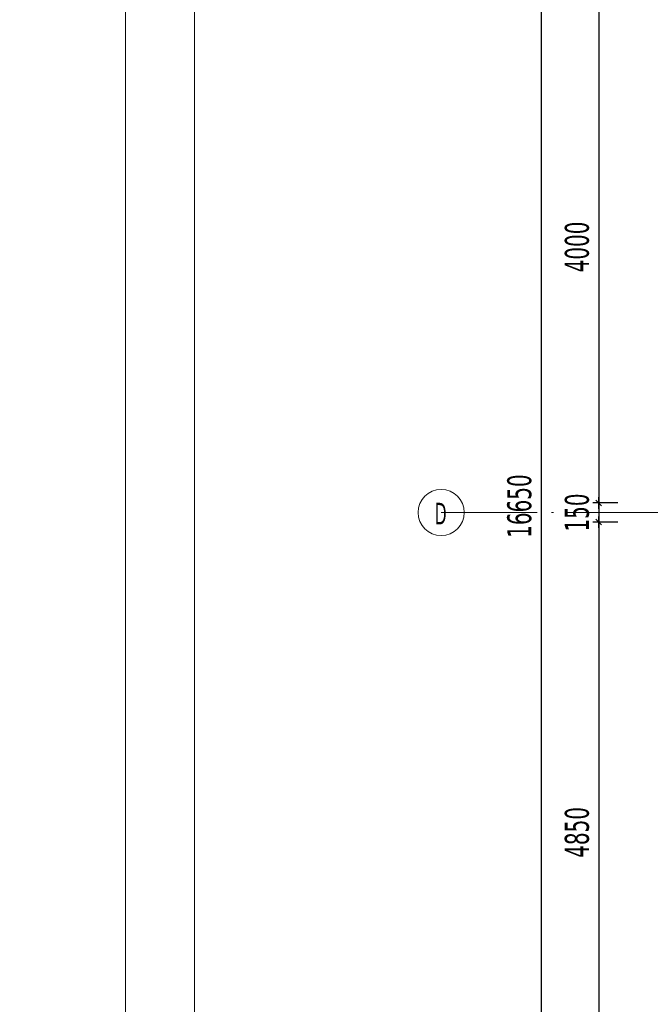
# Model space of a CAD drawing. Header units: millimetres. Extents: x 0 to 1517, y -116 to 725.
# Tile 4 of 256: x 317 to 382, y -13 to 90. Entities that reach past the tile are written whole.
import ezdxf

# ---------------------------------------------------------------- set-up
doc = ezdxf.new("R2010")
doc.units = ezdxf.units.MM
doc.linetypes.add('CADWORK_5', pattern=[13.2, 10, -1.5, 0.2, -1.5])
doc.layers.add('Ech.1_1', color=7, linetype='Continuous')
doc.layers.add('Ech.1_75', color=7, linetype='Continuous')
doc.styles.add('tahoma-', font='txt', dxfattribs={"height": 1})
doc.styles.add('tahoma-z-r', font='txt', dxfattribs={"width": 0.704918})
doc.dimstyles.new('ISO-25', dxfattribs={"dimtxt": 2.5, "dimasz": 2.5, "dimexe": 1.25, "dimexo": 0.625, "dimtad": 1, "dimtxsty": 'Standard', "dimcen": 2.5, "dimadec": 0, "dimazin": 0, "dimtfac": 1, "dimtmove": 0, "dimatfit": 3, "dimfxl": 1, "dimarcsym": 0})

# ---------------------------------------------------------------- blocks, each defined once
blk = doc.blocks.new('cw-dimension-symbol5')
at = {"linetype": 'Continuous', "lineweight": -2}
blk.add_hatch(color=0, dxfattribs=at).paths.add_polyline_path([(0, 0), (-1, 0.25), (-1, -0.25)])
at = {"color": 0, "linetype": 'Continuous', "lineweight": -2}
for p, q in [((0, 0), (-1, 0.25)), ((-1, 0.25), (-1, -0.25)), ((-1, -0.25), (0, 0))]:
    blk.add_line(p, q, dxfattribs=at)
blk = doc.blocks.new('*D111')
at = {"layer": 'Defpoints', "color": 0}
for p in [(388.24, 37.32), (591.57, -69.34), (591.57, -69.34)]:
    blk.add_point(p, dxfattribs=at)
at = {"layer": 'Ech.1_75', "color": 0, "linetype": 'Continuous', "lineweight": -2}
for p, q in [((388.24, 37.32), (388.52, 37.85)), ((389.3, 36.76), (590.51, -68.79)), ((591.57, -69.34), (591.85, -68.81))]:
    blk.add_line(p, q, dxfattribs=at)
at = {"layer": 'Ech.1_75', "color": 0, "lineweight": -2, "xscale": 1.200000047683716, "yscale": 1.200000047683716, "zscale": 1.200000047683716}
for p, rotation in [((388.24, 37.32), 152.3189384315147), ((591.57, -69.34), 332.3189384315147)]:
    blk.add_blockref('cw-dimension-symbol5', p, dxfattribs=dict(at, rotation=rotation))
blk = doc.blocks.new('*D112')
at = {"layer": 'Defpoints', "color": 0}
for p in [(388.24, 147.99), (479.57, 37.32), (479.57, 37.32)]:
    blk.add_point(p, dxfattribs=at)
at = {"layer": 'Ech.1_75', "color": 0, "linetype": 'Continuous', "lineweight": -2}
for p, q in [((388.24, 147.99), (388.7, 148.37)), ((389.01, 147.06), (478.81, 38.25)), ((479.57, 37.32), (480.04, 37.7))]:
    blk.add_line(p, q, dxfattribs=at)
at = {"layer": 'Ech.1_75', "color": 0, "lineweight": -2, "xscale": 1.200000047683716, "yscale": 1.200000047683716, "zscale": 1.200000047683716}
for p, rotation in [((388.24, 147.99), 129.5328984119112), ((479.57, 37.32), 309.5328984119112)]:
    blk.add_blockref('cw-dimension-symbol5', p, dxfattribs=dict(at, rotation=rotation))
blk = doc.blocks.new('cw-dimension-symbol2')
at = {"color": 0, "linetype": 'Continuous', "lineweight": -2}
for p, q in [((-1, 0), (1, 0)), ((-0.5, -0.5), (0.5, 0.5))]:
    blk.add_line(p, q, dxfattribs=at)
blk = doc.blocks.new('*D159')
at = {"layer": 'Defpoints', "color": 0}
for p in [(378.98, 92.66), (376.98, 39.32), (378.98, 39.32)]:
    blk.add_point(p, dxfattribs=at)
at = {"layer": 'Ech.1_75', "color": 0, "linetype": 'Continuous', "lineweight": -2}
for p, q in [((378.98, 92.66), (376.38, 92.66)), ((376.98, 92.06), (376.98, 39.92)), ((378.98, 39.32), (376.38, 39.32))]:
    blk.add_line(p, q, dxfattribs=at)
at = {"layer": 'Ech.1_75', "color": 0, "lineweight": -2, "xscale": 0.6000000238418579, "yscale": 0.6000000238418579, "zscale": 0.6000000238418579}
for p, rotation in [((376.98, 92.66), 90), ((376.98, 39.32), 270)]:
    blk.add_blockref('cw-dimension-symbol2', p, dxfattribs=dict(at, rotation=rotation))
at = {"layer": 'Ech.1_75', "color": 7, "linetype": 'Continuous', "lineweight": 5, "insert": (374.73, 65.99), "char_height": 2.5, "attachment_point": 5, "rotation": 90, "style": 'tahoma-z-r'}
blk.add_mtext('4000', dxfattribs=at)
blk = doc.blocks.new('*D160')
at = {"layer": 'Defpoints', "color": 0}
for p in [(378.98, 39.32), (376.98, 37.32), (378.98, 37.32)]:
    blk.add_point(p, dxfattribs=at)
at = {"layer": 'Ech.1_75', "color": 0, "linetype": 'Continuous', "lineweight": -2}
for p, q in [((378.98, 39.32), (376.38, 39.32)), ((376.98, 38.72), (376.98, 37.92)), ((378.98, 37.32), (376.38, 37.32))]:
    blk.add_line(p, q, dxfattribs=at)
at = {"layer": 'Ech.1_75', "color": 0, "lineweight": -2, "xscale": 0.6000000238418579, "yscale": 0.6000000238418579, "zscale": 0.6000000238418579}
for p, rotation in [((376.98, 39.32), 90), ((376.98, 37.32), 270)]:
    blk.add_blockref('cw-dimension-symbol2', p, dxfattribs=dict(at, rotation=rotation))
at = {"layer": 'Ech.1_75', "color": 7, "linetype": 'Continuous', "lineweight": 5, "insert": (374.73, 38.32), "char_height": 2.5, "attachment_point": 5, "rotation": 90, "style": 'tahoma-z-r'}
blk.add_mtext('150', dxfattribs=at)
blk = doc.blocks.new('*D161')
at = {"layer": 'Defpoints', "color": 0}
for p in [(378.98, 37.32), (376.98, -27.34), (378.98, -27.34)]:
    blk.add_point(p, dxfattribs=at)
at = {"layer": 'Ech.1_75', "color": 0, "linetype": 'Continuous', "lineweight": -2}
for p, q in [((378.98, 37.32), (376.38, 37.32)), ((376.98, 36.72), (376.98, -26.74)), ((378.98, -27.34), (376.38, -27.34))]:
    blk.add_line(p, q, dxfattribs=at)
at = {"layer": 'Ech.1_75', "color": 0, "lineweight": -2, "xscale": 0.6000000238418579, "yscale": 0.6000000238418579, "zscale": 0.6000000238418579}
for p, rotation in [((376.98, 37.32), 90), ((376.98, -27.34), 270)]:
    blk.add_blockref('cw-dimension-symbol2', p, dxfattribs=dict(at, rotation=rotation))
at = {"layer": 'Ech.1_75', "color": 7, "linetype": 'Continuous', "lineweight": 5, "insert": (374.73, 4.99), "char_height": 2.5, "attachment_point": 5, "rotation": 90, "style": 'tahoma-z-r'}
blk.add_mtext('4850', dxfattribs=at)
blk = doc.blocks.new('*D165')
at = {"layer": 'Defpoints', "color": 0}
for p in [(372.98, 149.99), (370.98, -72.01), (372.98, -72.01)]:
    blk.add_point(p, dxfattribs=at)
at = {"layer": 'Ech.1_75', "color": 0, "linetype": 'Continuous', "lineweight": -2}
for p, q in [((372.98, 149.99), (370.38, 149.99)), ((370.98, 149.39), (370.98, -71.41)), ((372.98, -72.01), (370.38, -72.01))]:
    blk.add_line(p, q, dxfattribs=at)
at = {"layer": 'Ech.1_75', "color": 0, "lineweight": -2, "xscale": 0.6000000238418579, "yscale": 0.6000000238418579, "zscale": 0.6000000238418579}
for p, rotation in [((370.98, 149.99), 90), ((370.98, -72.01), 270)]:
    blk.add_blockref('cw-dimension-symbol2', p, dxfattribs=dict(at, rotation=rotation))
at = {"layer": 'Ech.1_75', "color": 7, "linetype": 'Continuous', "lineweight": 5, "insert": (368.73, 38.99), "char_height": 2.5, "attachment_point": 5, "rotation": 90, "style": 'tahoma-z-r'}
blk.add_mtext('16650', dxfattribs=at)

msp = doc.modelspace()

# ---------------------------------------------------------------- linework, layer by layer
at = {"layer": 'Ech.1_1', "color": 7, "linetype": 'Continuous', "lineweight": 5}
msp.add_lwpolyline([(327.72, -115.512), (1516.72, -115.512), (1516.72, 725.488), (327.72, 725.488), (327.72, -115.512)], close=True, dxfattribs=at)
at = {"layer": 'Ech.1_75', "color": 7, "linetype": 'Continuous', "lineweight": 5}
msp.add_lwpolyline([(334.895, 239.316), (334.895, -108.036), (637.183, -108.036), (637.183, 239.316), (334.895, 239.316)], close=True, dxfattribs=at)

# ---------------------------------------------------------------- dimensions: what is measured, and where the dimension line sits
for base, p1, p2, text, override, picture, middle in [((370.985, -72.012), (372.985, 149.988), (372.985, -72.012), '16650', {"dimtxt": 2.5, "dimasz": 0.6, "dimexe": 0.6, "dimexo": 0, "dimgap": 0, "dimdec": 2, "dimlfac": 1, "dimtxsty": 'tahoma-z-r', "dimblk": 'cw-dimension-symbol2', "dimclrt": 7, "dimtmove": 2}, '*D165', (368.735, 38.988)), ((376.985, 39.322), (378.985, 92.655), (378.985, 39.322), '4000', {"dimtxt": 2.5, "dimasz": 0.6, "dimexe": 0.6, "dimexo": 0, "dimgap": 0, "dimdec": 2, "dimlfac": 1, "dimtxsty": 'tahoma-z-r', "dimblk": 'cw-dimension-symbol2', "dimclrt": 7, "dimtmove": 2}, '*D159', (374.735, 65.988)), ((376.985, 37.322), (378.985, 39.322), (378.985, 37.322), '150', {"dimtxt": 2.5, "dimasz": 0.6, "dimexe": 0.6, "dimexo": 0, "dimgap": 0, "dimdec": 0, "dimlfac": 1, "dimtxsty": 'tahoma-z-r', "dimblk": 'cw-dimension-symbol2', "dimclrt": 7, "dimtmove": 2}, '*D160', (374.735, 38.322)), ((376.985, -27.345), (378.985, 37.322), (378.985, -27.345), '4850', {"dimtxt": 2.5, "dimasz": 0.6, "dimexe": 0.6, "dimexo": 0, "dimgap": 0, "dimdec": 2, "dimlfac": 1, "dimtxsty": 'tahoma-z-r', "dimblk": 'cw-dimension-symbol2', "dimclrt": 7, "dimtmove": 2}, '*D161', (374.735, 4.988))]:
    dim = msp.add_linear_dim(base=base, p1=p1, p2=p2, angle=270, text=text, dimstyle='ISO-25', override=override, dxfattribs=at)
    dim.commit()
    dim.dimension.update_dxf_attribs({"geometry": picture, "text_midpoint": middle, "dimtype": 161, "text_rotation": 90})

# ---------------------------------------------------------------- next in the draw order: wipeouts: each hides what was drawn before it
at = {"linetype": 'Continuous'}
msp.add_wipeout([(360.575, 35.922), (360.59, 35.922), (360.605, 35.922), (360.62, 35.922), (360.635, 35.923), (360.65, 35.923), (360.665, 35.923), (360.68, 35.924), (360.695, 35.925), (360.71, 35.926), (360.725, 35.927), (360.74, 35.928), (360.755, 35.929), (360.77, 35.93), (360.786, 35.931), (360.801, 35.932), (360.816, 35.934), (360.831, 35.935), (360.846, 35.937), (360.861, 35.939), (360.875, 35.941), (360.89, 35.943), (360.905, 35.945), (360.92, 35.947), (360.935, 35.949), (360.95, 35.951), (360.965, 35.954), (360.98, 35.956), (360.995, 35.959), (361.01, 35.962), (361.024, 35.964), (361.039, 35.967), (361.054, 35.97), (361.069, 35.973), (361.083, 35.976), (361.098, 35.98), (361.113, 35.983), (361.128, 35.986), (361.142, 35.99), (361.157, 35.993), (361.172, 35.997), (361.186, 36.001), (361.201, 36.005), (361.215, 36.009), (361.23, 36.013), (361.244, 36.017), (361.259, 36.021), (361.273, 36.026), (361.288, 36.03), (361.302, 36.035), (361.316, 36.039), (361.331, 36.044), (361.345, 36.049), (361.359, 36.054), (361.373, 36.059), (361.388, 36.064), (361.402, 36.069), (361.416, 36.074), (361.43, 36.079), (361.444, 36.085), (361.458, 36.09), (361.472, 36.096), (361.486, 36.102), (361.5, 36.107), (361.514, 36.113), (361.528, 36.119), (361.542, 36.125), (361.555, 36.131), (361.569, 36.138), (361.583, 36.144), (361.597, 36.15), (361.61, 36.157), (361.624, 36.163), (361.637, 36.17), (361.651, 36.177), (361.664, 36.183), (361.678, 36.19), (361.691, 36.197), (361.704, 36.204), (361.718, 36.211), (361.731, 36.219), (361.744, 36.226), (361.757, 36.233), (361.77, 36.241), (361.783, 36.248), (361.796, 36.256), (361.809, 36.264), (361.822, 36.272), (361.835, 36.279), (361.848, 36.287), (361.861, 36.295), (361.873, 36.304), (361.886, 36.312), (361.899, 36.32), (361.911, 36.328), (361.924, 36.337), (361.936, 36.345), (361.949, 36.354), (361.961, 36.363), (361.973, 36.371), (361.985, 36.38), (361.998, 36.389), (362.01, 36.398), (362.022, 36.407), (362.034, 36.416), (362.046, 36.425), (362.058, 36.435), (362.069, 36.444), (362.081, 36.453), (362.093, 36.463), (362.104, 36.473), (362.116, 36.482), (362.128, 36.492), (362.139, 36.502), (362.15, 36.512), (362.162, 36.522), (362.173, 36.532), (362.184, 36.542), (362.195, 36.552), (362.207, 36.562), (362.218, 36.572), (362.229, 36.583), (362.239, 36.593), (362.25, 36.604), (362.261, 36.614), (362.272, 36.625), (362.282, 36.635), (362.293, 36.646), (362.303, 36.657), (362.314, 36.668), (362.324, 36.679), (362.334, 36.69), (362.345, 36.701), (362.355, 36.712), (362.365, 36.723), (362.375, 36.735), (362.385, 36.746), (362.395, 36.757), (362.405, 36.769), (362.414, 36.78), (362.424, 36.792), (362.433, 36.804), (362.443, 36.815), (362.452, 36.827), (362.462, 36.839), (362.471, 36.851), (362.48, 36.863), (362.489, 36.875), (362.498, 36.887), (362.507, 36.899), (362.516, 36.911), (362.525, 36.923), (362.534, 36.936), (362.543, 36.948), (362.551, 36.96), (362.56, 36.973), (362.568, 36.985), (362.576, 36.998), (362.585, 37.01), (362.593, 37.023), (362.601, 37.036), (362.609, 37.049), (362.617, 37.061), (362.625, 37.074), (362.633, 37.087), (362.64, 37.1), (362.648, 37.113), (362.656, 37.126), (362.663, 37.139), (362.671, 37.152), (362.678, 37.166), (362.685, 37.179), (362.692, 37.192), (362.699, 37.205), (362.706, 37.219), (362.713, 37.232), (362.72, 37.246), (362.727, 37.259), (362.733, 37.273), (362.74, 37.286), (362.746, 37.3), (362.753, 37.314), (362.759, 37.327), (362.765, 37.341), (362.771, 37.355), (362.777, 37.369), (362.783, 37.382), (362.789, 37.396), (362.795, 37.41), (362.801, 37.424), (362.806, 37.438), (362.812, 37.452), (362.817, 37.466), (362.822, 37.48), (362.828, 37.495), (362.833, 37.509), (362.838, 37.523), (362.843, 37.537), (362.848, 37.552), (362.853, 37.566), (362.857, 37.58), (362.862, 37.594), (362.866, 37.609), (362.871, 37.623), (362.875, 37.638), (362.879, 37.652), (362.884, 37.667), (362.888, 37.681), (362.892, 37.696), (362.895, 37.71), (362.899, 37.725), (362.903, 37.74), (362.907, 37.754), (362.91, 37.769), (362.914, 37.784), (362.917, 37.798), (362.92, 37.813), (362.923, 37.828), (362.926, 37.842), (362.929, 37.857), (362.932, 37.872), (362.935, 37.887), (362.938, 37.902), (362.94, 37.917), (362.943, 37.931), (362.945, 37.946), (362.947, 37.961), (362.95, 37.976), (362.952, 37.991), (362.954, 38.006), (362.956, 38.021), (362.958, 38.036), (362.959, 38.051), (362.961, 38.066), (362.963, 38.081), (362.964, 38.096), (362.965, 38.111), (362.967, 38.126), (362.968, 38.141), (362.969, 38.156), (362.97, 38.171), (362.971, 38.186), (362.972, 38.201), (362.972, 38.216), (362.973, 38.231), (362.973, 38.246), (362.974, 38.261), (362.974, 38.277), (362.974, 38.292), (362.975, 38.307), (362.975, 38.322), (362.975, 38.337), (362.974, 38.352), (362.974, 38.367), (362.974, 38.382), (362.973, 38.397), (362.973, 38.412), (362.972, 38.427), (362.972, 38.442), (362.971, 38.457), (362.97, 38.472), (362.969, 38.488), (362.968, 38.503), (362.967, 38.518), (362.965, 38.533), (362.964, 38.548), (362.963, 38.563), (362.961, 38.578), (362.959, 38.593), (362.958, 38.608), (362.956, 38.623), (362.954, 38.638), (362.952, 38.652), (362.95, 38.667), (362.947, 38.682), (362.945, 38.697), (362.943, 38.712), (362.94, 38.727), (362.938, 38.742), (362.935, 38.757), (362.932, 38.771), (362.929, 38.786), (362.926, 38.801), (362.923, 38.816), (362.92, 38.831), (362.917, 38.845), (362.914, 38.86), (362.91, 38.875), (362.907, 38.889), (362.903, 38.904), (362.899, 38.919), (362.895, 38.933), (362.892, 38.948), (362.888, 38.962), (362.884, 38.977), (362.879, 38.991), (362.875, 39.006), (362.871, 39.02), (362.866, 39.035), (362.862, 39.049), (362.857, 39.063), (362.853, 39.078), (362.848, 39.092), (362.843, 39.106), (362.838, 39.121), (362.833, 39.135), (362.828, 39.149), (362.822, 39.163), (362.817, 39.177), (362.812, 39.191), (362.806, 39.205), (362.801, 39.219), (362.795, 39.233), (362.789, 39.247), (362.783, 39.261), (362.777, 39.275), (362.771, 39.289), (362.765, 39.303), (362.759, 39.316), (362.753, 39.33), (362.746, 39.344), (362.74, 39.357), (362.733, 39.371), (362.727, 39.384), (362.72, 39.398), (362.713, 39.411), (362.706, 39.425), (362.699, 39.438), (362.692, 39.451), (362.685, 39.465), (362.678, 39.478), (362.671, 39.491), (362.663, 39.504), (362.656, 39.517), (362.648, 39.53), (362.64, 39.543), (362.633, 39.556), (362.625, 39.569), (362.617, 39.582), (362.609, 39.595), (362.601, 39.608), (362.593, 39.62), (362.585, 39.633), (362.576, 39.646), (362.568, 39.658), (362.56, 39.671), (362.551, 39.683), (362.543, 39.696), (362.534, 39.708), (362.525, 39.72), (362.516, 39.732), (362.507, 39.745), (362.498, 39.757), (362.489, 39.769), (362.48, 39.781), (362.471, 39.793), (362.462, 39.805), (362.452, 39.816), (362.443, 39.828), (362.433, 39.84), (362.424, 39.852), (362.414, 39.863), (362.405, 39.875), (362.395, 39.886), (362.385, 39.898), (362.375, 39.909), (362.365, 39.92), (362.355, 39.931), (362.345, 39.943), (362.334, 39.954), (362.324, 39.965), (362.314, 39.976), (362.303, 39.987), (362.293, 39.997), (362.282, 40.008), (362.272, 40.019), (362.261, 40.029), (362.25, 40.04), (362.239, 40.051), (362.229, 40.061), (362.218, 40.071), (362.207, 40.082), (362.195, 40.092), (362.184, 40.102), (362.173, 40.112), (362.162, 40.122), (362.15, 40.132), (362.139, 40.142), (362.128, 40.152), (362.116, 40.161), (362.104, 40.171), (362.093, 40.181), (362.081, 40.19), (362.069, 40.2), (362.058, 40.209), (362.046, 40.218), (362.034, 40.227), (362.022, 40.236), (362.01, 40.246), (361.998, 40.255), (361.985, 40.263), (361.973, 40.272), (361.961, 40.281), (361.949, 40.29), (361.936, 40.298), (361.924, 40.307), (361.911, 40.315), (361.899, 40.324), (361.886, 40.332), (361.873, 40.34), (361.861, 40.348), (361.848, 40.356), (361.835, 40.364), (361.822, 40.372), (361.809, 40.38), (361.796, 40.388), (361.783, 40.395), (361.77, 40.403), (361.757, 40.41), (361.744, 40.418), (361.731, 40.425), (361.718, 40.432), (361.704, 40.439), (361.691, 40.446), (361.678, 40.453), (361.664, 40.46), (361.651, 40.467), (361.637, 40.474), (361.624, 40.48), (361.61, 40.487), (361.597, 40.493), (361.583, 40.5), (361.569, 40.506), (361.555, 40.512), (361.542, 40.518), (361.528, 40.524), (361.514, 40.53), (361.5, 40.536), (361.486, 40.542), (361.472, 40.548), (361.458, 40.553), (361.444, 40.559), (361.43, 40.564), (361.416, 40.569), (361.402, 40.575), (361.388, 40.58), (361.373, 40.585), (361.359, 40.59), (361.345, 40.595), (361.331, 40.6), (361.316, 40.604), (361.302, 40.609), (361.288, 40.613), (361.273, 40.618), (361.259, 40.622), (361.244, 40.626), (361.23, 40.631), (361.215, 40.635), (361.201, 40.639), (361.186, 40.643), (361.172, 40.646), (361.157, 40.65), (361.142, 40.654), (361.128, 40.657), (361.113, 40.661), (361.098, 40.664), (361.083, 40.667), (361.069, 40.67), (361.054, 40.673), (361.039, 40.676), (361.024, 40.679), (361.01, 40.682), (360.995, 40.685), (360.98, 40.687), (360.965, 40.69), (360.95, 40.692), (360.935, 40.695), (360.92, 40.697), (360.905, 40.699), (360.89, 40.701), (360.875, 40.703), (360.861, 40.705), (360.846, 40.706), (360.831, 40.708), (360.816, 40.71), (360.801, 40.711), (360.786, 40.712), (360.77, 40.714), (360.755, 40.715), (360.74, 40.716), (360.725, 40.717), (360.71, 40.718), (360.695, 40.719), (360.68, 40.719), (360.665, 40.72), (360.65, 40.721), (360.635, 40.721), (360.62, 40.721), (360.605, 40.722), (360.59, 40.722), (360.575, 40.722), (360.56, 40.722), (360.545, 40.722), (360.529, 40.721), (360.514, 40.721), (360.499, 40.721), (360.484, 40.72), (360.469, 40.719), (360.454, 40.719), (360.439, 40.718), (360.424, 40.717), (360.409, 40.716), (360.394, 40.715), (360.379, 40.714), (360.364, 40.712), (360.349, 40.711), (360.334, 40.71), (360.319, 40.708), (360.304, 40.706), (360.289, 40.705), (360.274, 40.703), (360.259, 40.701), (360.244, 40.699), (360.229, 40.697), (360.214, 40.695), (360.199, 40.692), (360.184, 40.69), (360.169, 40.687), (360.155, 40.685), (360.14, 40.682), (360.125, 40.679), (360.11, 40.676), (360.095, 40.673), (360.081, 40.67), (360.066, 40.667), (360.051, 40.664), (360.036, 40.661), (360.022, 40.657), (360.007, 40.654), (359.992, 40.65), (359.978, 40.646), (359.963, 40.643), (359.949, 40.639), (359.934, 40.635), (359.92, 40.631), (359.905, 40.626), (359.891, 40.622), (359.876, 40.618), (359.862, 40.613), (359.847, 40.609), (359.833, 40.604), (359.819, 40.6), (359.804, 40.595), (359.79, 40.59), (359.776, 40.585), (359.762, 40.58), (359.748, 40.575), (359.733, 40.569), (359.719, 40.564), (359.705, 40.559), (359.691, 40.553), (359.677, 40.548), (359.663, 40.542), (359.649, 40.536), (359.635, 40.53), (359.622, 40.524), (359.608, 40.518), (359.594, 40.512), (359.58, 40.506), (359.566, 40.5), (359.553, 40.493), (359.539, 40.487), (359.526, 40.48), (359.512, 40.474), (359.499, 40.467), (359.485, 40.46), (359.472, 40.453), (359.458, 40.446), (359.445, 40.439), (359.432, 40.432), (359.418, 40.425), (359.405, 40.418), (359.392, 40.41), (359.379, 40.403), (359.366, 40.395), (359.353, 40.388), (359.34, 40.38), (359.327, 40.372), (359.314, 40.364), (359.301, 40.356), (359.289, 40.348), (359.276, 40.34), (359.263, 40.332), (359.251, 40.324), (359.238, 40.315), (359.226, 40.307), (359.213, 40.298), (359.201, 40.29), (359.189, 40.281), (359.176, 40.272), (359.164, 40.263), (359.152, 40.255), (359.14, 40.246), (359.128, 40.236), (359.116, 40.227), (359.104, 40.218), (359.092, 40.209), (359.08, 40.2), (359.068, 40.19), (359.057, 40.181), (359.045, 40.171), (359.033, 40.161), (359.022, 40.152), (359.01, 40.142), (358.999, 40.132), (358.988, 40.122), (358.976, 40.112), (358.965, 40.102), (358.954, 40.092), (358.943, 40.082), (358.932, 40.071), (358.921, 40.061), (358.91, 40.051), (358.899, 40.04), (358.888, 40.029), (358.878, 40.019), (358.867, 40.008), (358.856, 39.997), (358.846, 39.987), (358.836, 39.976), (358.825, 39.965), (358.815, 39.954), (358.805, 39.943), (358.794, 39.931), (358.784, 39.92), (358.774, 39.909), (358.764, 39.898), (358.755, 39.886), (358.745, 39.875), (358.735, 39.863), (358.725, 39.852), (358.716, 39.84), (358.706, 39.828), (358.697, 39.816), (358.688, 39.805), (358.678, 39.793), (358.669, 39.781), (358.66, 39.769), (358.651, 39.757), (358.642, 39.745), (358.633, 39.732), (358.624, 39.72), (358.615, 39.708), (358.607, 39.696), (358.598, 39.683), (358.59, 39.671), (358.581, 39.658), (358.573, 39.646), (358.565, 39.633), (358.556, 39.62), (358.548, 39.608), (358.54, 39.595), (358.532, 39.582), (358.524, 39.569), (358.517, 39.556), (358.509, 39.543), (358.501, 39.53), (358.494, 39.517), (358.486, 39.504), (358.479, 39.491), (358.472, 39.478), (358.464, 39.465), (358.457, 39.451), (358.45, 39.438), (358.443, 39.425), (358.436, 39.411), (358.429, 39.398), (358.423, 39.384), (358.416, 39.371), (358.41, 39.357), (358.403, 39.344), (358.397, 39.33), (358.39, 39.316), (358.384, 39.303), (358.378, 39.289), (358.372, 39.275), (358.366, 39.261), (358.36, 39.247), (358.354, 39.233), (358.349, 39.219), (358.343, 39.205), (358.338, 39.191), (358.332, 39.177), (358.327, 39.163), (358.322, 39.149), (358.317, 39.135), (358.311, 39.121), (358.307, 39.106), (358.302, 39.092), (358.297, 39.078), (358.292, 39.063), (358.288, 39.049), (358.283, 39.035), (358.279, 39.02), (358.274, 39.006), (358.27, 38.991), (358.266, 38.977), (358.262, 38.962), (358.258, 38.948), (358.254, 38.933), (358.25, 38.919), (358.246, 38.904), (358.243, 38.889), (358.239, 38.875), (358.236, 38.86), (358.232, 38.845), (358.229, 38.831), (358.226, 38.816), (358.223, 38.801), (358.22, 38.786), (358.217, 38.771), (358.214, 38.757), (358.212, 38.742), (358.209, 38.727), (358.207, 38.712), (358.204, 38.697), (358.202, 38.682), (358.2, 38.667), (358.198, 38.652), (358.196, 38.638), (358.194, 38.623), (358.192, 38.608), (358.19, 38.593), (358.188, 38.578), (358.187, 38.563), (358.185, 38.548), (358.184, 38.533), (358.183, 38.518), (358.181, 38.503), (358.18, 38.488), (358.179, 38.472), (358.179, 38.457), (358.178, 38.442), (358.177, 38.427), (358.176, 38.412), (358.176, 38.397), (358.175, 38.382), (358.175, 38.367), (358.175, 38.352), (358.175, 38.337), (358.175, 38.322), (358.175, 38.307), (358.175, 38.292), (358.175, 38.277), (358.175, 38.261), (358.176, 38.246), (358.176, 38.231), (358.177, 38.216), (358.178, 38.201), (358.179, 38.186), (358.179, 38.171), (358.18, 38.156), (358.181, 38.141), (358.183, 38.126), (358.184, 38.111), (358.185, 38.096), (358.187, 38.081), (358.188, 38.066), (358.19, 38.051), (358.192, 38.036), (358.194, 38.021), (358.196, 38.006), (358.198, 37.991), (358.2, 37.976), (358.202, 37.961), (358.204, 37.946), (358.207, 37.931), (358.209, 37.917), (358.212, 37.902), (358.214, 37.887), (358.217, 37.872), (358.22, 37.857), (358.223, 37.842), (358.226, 37.828), (358.229, 37.813), (358.232, 37.798), (358.236, 37.784), (358.239, 37.769), (358.243, 37.754), (358.246, 37.74), (358.25, 37.725), (358.254, 37.71), (358.258, 37.696), (358.262, 37.681), (358.266, 37.667), (358.27, 37.652), (358.274, 37.638), (358.279, 37.623), (358.283, 37.609), (358.288, 37.594), (358.292, 37.58), (358.297, 37.566), (358.302, 37.552), (358.307, 37.537), (358.311, 37.523), (358.317, 37.509), (358.322, 37.495), (358.327, 37.48), (358.332, 37.466), (358.338, 37.452), (358.343, 37.438), (358.349, 37.424), (358.354, 37.41), (358.36, 37.396), (358.366, 37.382), (358.372, 37.369), (358.378, 37.355), (358.384, 37.341), (358.39, 37.327), (358.397, 37.314), (358.403, 37.3), (358.41, 37.286), (358.416, 37.273), (358.423, 37.259), (358.429, 37.246), (358.436, 37.232), (358.443, 37.219), (358.45, 37.205), (358.457, 37.192), (358.464, 37.179), (358.472, 37.166), (358.479, 37.152), (358.486, 37.139), (358.494, 37.126), (358.501, 37.113), (358.509, 37.1), (358.517, 37.087), (358.524, 37.074), (358.532, 37.061), (358.54, 37.049), (358.548, 37.036), (358.556, 37.023), (358.565, 37.01), (358.573, 36.998), (358.581, 36.985), (358.59, 36.973), (358.598, 36.96), (358.607, 36.948), (358.615, 36.936), (358.624, 36.923), (358.633, 36.911), (358.642, 36.899), (358.651, 36.887), (358.66, 36.875), (358.669, 36.863), (358.678, 36.851), (358.688, 36.839), (358.697, 36.827), (358.706, 36.815), (358.716, 36.804), (358.725, 36.792), (358.735, 36.78), (358.745, 36.769), (358.755, 36.757), (358.764, 36.746), (358.774, 36.735), (358.784, 36.723), (358.794, 36.712), (358.805, 36.701), (358.815, 36.69), (358.825, 36.679), (358.836, 36.668), (358.846, 36.657), (358.856, 36.646), (358.867, 36.635), (358.878, 36.625), (358.888, 36.614), (358.899, 36.604), (358.91, 36.593), (358.921, 36.583), (358.932, 36.572), (358.943, 36.562), (358.954, 36.552), (358.965, 36.542), (358.976, 36.532), (358.988, 36.522), (358.999, 36.512), (359.01, 36.502), (359.022, 36.492), (359.033, 36.482), (359.045, 36.473), (359.057, 36.463), (359.068, 36.453), (359.08, 36.444), (359.092, 36.435), (359.104, 36.425), (359.116, 36.416), (359.128, 36.407), (359.14, 36.398), (359.152, 36.389), (359.164, 36.38), (359.176, 36.371), (359.189, 36.363), (359.201, 36.354), (359.213, 36.345), (359.226, 36.337), (359.238, 36.328), (359.251, 36.32), (359.263, 36.312), (359.276, 36.304), (359.289, 36.295), (359.301, 36.287), (359.314, 36.279), (359.327, 36.272), (359.34, 36.264), (359.353, 36.256), (359.366, 36.248), (359.379, 36.241), (359.392, 36.233), (359.405, 36.226), (359.418, 36.219), (359.432, 36.211), (359.445, 36.204), (359.458, 36.197), (359.472, 36.19), (359.485, 36.183), (359.499, 36.177), (359.512, 36.17), (359.526, 36.163), (359.539, 36.157), (359.553, 36.15), (359.566, 36.144), (359.58, 36.138), (359.594, 36.131), (359.608, 36.125), (359.622, 36.119), (359.635, 36.113), (359.649, 36.107), (359.663, 36.102), (359.677, 36.096), (359.691, 36.09), (359.705, 36.085), (359.719, 36.079), (359.733, 36.074), (359.748, 36.069), (359.762, 36.064), (359.776, 36.059), (359.79, 36.054), (359.804, 36.049), (359.819, 36.044), (359.833, 36.039), (359.847, 36.035), (359.862, 36.03), (359.876, 36.026), (359.891, 36.021), (359.905, 36.017), (359.92, 36.013), (359.934, 36.009), (359.949, 36.005), (359.963, 36.001), (359.978, 35.997), (359.992, 35.993), (360.007, 35.99), (360.022, 35.986), (360.036, 35.983), (360.051, 35.98), (360.066, 35.976), (360.081, 35.973), (360.095, 35.97), (360.11, 35.967), (360.125, 35.964), (360.14, 35.962), (360.155, 35.959), (360.169, 35.956), (360.184, 35.954), (360.199, 35.951), (360.214, 35.949), (360.229, 35.947), (360.244, 35.945), (360.259, 35.943), (360.274, 35.941), (360.289, 35.939), (360.304, 35.937), (360.319, 35.935), (360.334, 35.934), (360.349, 35.932), (360.364, 35.931), (360.379, 35.93), (360.394, 35.929), (360.409, 35.928), (360.424, 35.927), (360.439, 35.926), (360.454, 35.925), (360.469, 35.924), (360.484, 35.923), (360.499, 35.923), (360.514, 35.923), (360.529, 35.922), (360.545, 35.922), (360.56, 35.922)], dxfattribs=at).dxf.layer = 'Ech.1_75'

# ---------------------------------------------------------------- next in the draw order: linework, layer by layer
at = {"layer": 'Ech.1_75', "color": 7, "linetype": 'Continuous', "lineweight": 5, "flags": 128}
msp.add_lwpolyline([(360.575, 35.922, 1), (360.575, 40.722, 1), (360.575, 35.922)], format="xyb", close=True, dxfattribs=at)
at = {"layer": 'Ech.1_75', "color": 7, "linetype": 'CADWORK_5', "lineweight": 5}
msp.add_lwpolyline([(360.575, 38.322), (619.303, 38.322)], dxfattribs=at)

# ---------------------------------------------------------------- next in the draw order: texts
at = {"layer": 'Ech.1_75', "color": 7, "linetype": 'Continuous', "style": 'tahoma-', "width": 0.6}
msp.add_text('D', height=2.265, dxfattribs=at).set_placement((359.908, 37.072))

# ---------------------------------------------------------------- next in the draw order: dimensions: what is measured, and where the dimension line sits
at = {"layer": 'Ech.1_75', "color": 7, "linetype": 'Continuous', "lineweight": 5}
for p1, p2, picture in [((388.241, 147.988), (479.575, 37.322), '*D112'), ((388.241, 37.322), (591.575, -69.345), '*D111')]:
    dim = msp.add_aligned_dim(p1=p1, p2=p2, distance=0, text=' ', dimstyle='ISO-25', override={"dimasz": 1.2, "dimexe": 0.6, "dimexo": 0, "dimgap": 0, "dimlfac": 1, "dimblk": 'cw-dimension-symbol5', "dimtmove": 2}, dxfattribs=at)
    dim.commit()
    dim.dimension.update_dxf_attribs({"geometry": picture, "text_midpoint": (0, 0)})

doc.saveas('drawing.dxf')
